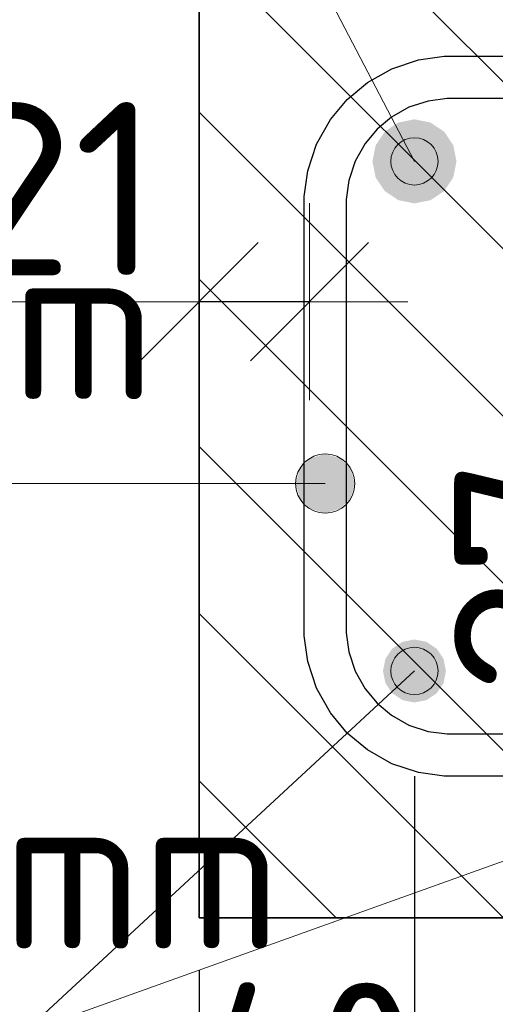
# Model space of a CAD drawing. Header units: metres. Extents: x -38 to 107, y -15 to 21.
# Tile 218 of 254: x 87.8839 to 87.9745, y -6.6292 to -6.4417. Entities that reach past the tile are written whole.
import ezdxf

# ---------------------------------------------------------------- set-up
doc = ezdxf.new("R2010")
doc.units = ezdxf.units.M
doc.header["$PDMODE"] = 65
for name, color, linetype, lineweight in [('XR$4$Арм.стержн. Хомут', 240, 'Continuous', 35), ('XR$4$Арм.стержн.горизонт. 1', 180, 'Continuous', 35), ('XR$4$Арм.стержн.горизонт. 2', 202, 'Continuous', 35), ('XR$4$Размерная линия (1)', 7, 'Continuous', 13), ('XR$4$Размерная линия_ общее', 7, 'Continuous', 13), ('XR$6$Арм.стержн. Хомут', 240, 'Continuous', 35), ('XR$6$Арм.стержн.горизонт. 1', 180, 'Continuous', 35), ('XR$6$Арм.стержн.горизонт. 2', 202, 'Continuous', 35), ('XR$6$Размерная линия (1)', 7, 'Continuous', 13), ('XR$6$Размерная линия_ общее', 7, 'Continuous', 13)]:
    doc.layers.add(name, color=color, linetype=linetype, lineweight=lineweight)
doc.styles.add('ISOCPEUR', font='txt')
doc.dimstyles.new('DIMSTYLE_11', dxfattribs={"dimtxt": 0.033, "dimasz": 0.0375, "dimexe": 0, "dimexo": 0, "dimgap": 0.0165, "dimtad": 2, "dimdec": 0, "dimlfac": 1000, "dimrnd": 1, "dimzin": 12, "dimdsep": 46, "dimtxsty": 'ISOCPEUR', "dimblk1": 'ALL_ML_STRICH', "dimblk2": 'ALL_ML_STRICH', "dimsah": 1, "dimcen": 0, "dimclrd": 7, "dimclre": 256, "dimclrt": 7, "dimadec": 0, "dimazin": 0, "dimtfac": 1, "dimtdec": 0, "dimtix": 1, "dimtmove": 2, "dimatfit": 3, "dimfxl": 0, "dimtvp": 1.2, "dimtzin": 0, "dimlwd": 0, "dimlwe": -3, "dimarcsym": 0})
doc.dimstyles.new('DIMSTYLE_23', dxfattribs={"dimtxt": 0.03, "dimasz": 0.03, "dimexe": 0, "dimexo": 0, "dimgap": 0.015, "dimtad": 2, "dimdec": 0, "dimlfac": 1000, "dimrnd": 5, "dimzin": 12, "dimdsep": 46, "dimtxsty": 'ISOCPEUR', "dimblk1": 'ALL_ML_STRICH', "dimblk2": 'ALL_ML_STRICH', "dimsah": 1, "dimcen": 0, "dimclrd": 7, "dimclre": 256, "dimclrt": 7, "dimadec": 0, "dimazin": 0, "dimtfac": 1, "dimtdec": 0, "dimtix": 1, "dimtmove": 2, "dimatfit": 3, "dimfxl": 0, "dimtvp": 1.2, "dimtzin": 0, "dimlwd": 0, "dimlwe": -3, "dimarcsym": 0})
doc.dimstyles.new('DIMSTYLE_24', dxfattribs={"dimtxt": 0.03, "dimasz": 0.03, "dimexe": 0, "dimexo": 0, "dimgap": 0.015, "dimtad": 2, "dimdec": 0, "dimlfac": 1000, "dimrnd": 5, "dimzin": 12, "dimdsep": 46, "dimtxsty": 'ISOCPEUR', "dimblk1": 'ALL_ML_STRICH', "dimblk2": 'ALL_ML_STRICH', "dimsah": 1, "dimcen": 0, "dimclrd": 7, "dimclre": 256, "dimclrt": 7, "dimadec": 0, "dimazin": 0, "dimtfac": 1, "dimtdec": 0, "dimtix": 1, "dimtmove": 2, "dimatfit": 3, "dimfxl": 0, "dimtzin": 0, "dimlwd": 0, "dimlwe": -3, "dimarcsym": 0})
pattern_1 = [(135, (0, 0), (-0.031819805, -0.031819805), [0.4, -0.05, 0, -0.05]), (135, (-0.01591, -0.01591), (-0.031819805, -0.031819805), [0.8, -0.1, 0.1, -0.1])]

# ---------------------------------------------------------------- blocks, each defined once
blk = doc.blocks.new('ALL_ML_STRICH')
at = {"color": 0, "linetype": 'ByBlock', "lineweight": -2}
for p, q in [((0, -0.5), (0, 0.5)), ((-0.3, -0.3), (0.3, 0.3)), ((-1, 0), (0.5, 0))]:
    blk.add_line(p, q, dxfattribs=at)
blk = doc.blocks.new('*D293')
at = {"layer": 'DEFPOINTS', "color": 7, "linetype": 'Continuous', "lineweight": 13, "transparency": 33554687}
for p in [(87.95908, -6.56571), (87.91808, -6.61271), (87.91808, -6.66006)]:
    blk.add_point(p, dxfattribs=at)
at = {"layer": 'XR$4$Размерная линия (1)', "color": 9, "linetype": 'Continuous', "lineweight": -2, "true_color": 0xc7c7c7, "transparency": 33554687}
for p, q in [((87.95908, -6.58571), (87.95908, -6.66006)), ((87.91808, -6.63271), (87.91808, -6.66006))]:
    blk.add_line(p, q, dxfattribs=at)
at = {"layer": 'XR$4$Размерная линия (1)', "color": 7, "linetype": 'Continuous', "lineweight": -2, "transparency": 33554687}
blk.add_line((87.91808, -6.66006), (87.95908, -6.66006), dxfattribs=at)
at = {"layer": 'XR$4$Размерная линия (1)', "color": 7, "linetype": 'Continuous', "lineweight": 13, "transparency": 33554687, "xscale": 0.03, "yscale": 0.03, "zscale": 0.03, "rotation": 180}
blk.add_blockref('ALL_ML_STRICH', (87.91808, -6.66006), dxfattribs=at)
at = {"layer": 'XR$4$Размерная линия (1)', "color": 7, "linetype": 'Continuous', "lineweight": 13, "transparency": 33554687, "xscale": 0.03, "yscale": 0.03, "zscale": 0.03}
blk.add_blockref('ALL_ML_STRICH', (87.95908, -6.66006), dxfattribs=at)
at = {"layer": 'XR$4$Размерная линия (1)', "color": 7, "linetype": 'Continuous', "lineweight": 13, "transparency": 33554687, "insert": (87.93858, -6.64006), "char_height": 0.03, "width": 0.06, "attachment_point": 5, "style": 'ISOCPEUR'}
blk.add_mtext('\\A1;{40}', dxfattribs=at)
blk = doc.blocks.new('*D294')
at = {"layer": 'DEFPOINTS', "color": 7, "linetype": 'Continuous', "lineweight": 13, "transparency": 33554687}
for p in [(87.95908, -6.56571), (88.07708, -6.56571), (87.95908, -6.66006)]:
    blk.add_point(p, dxfattribs=at)
at = {"layer": 'XR$4$Размерная линия (1)', "color": 9, "linetype": 'Continuous', "lineweight": -2, "true_color": 0xc7c7c7, "transparency": 33554687}
for p, q in [((87.95908, -6.58571), (87.95908, -6.66006)), ((88.07708, -6.58571), (88.07708, -6.66006))]:
    blk.add_line(p, q, dxfattribs=at)
at = {"layer": 'XR$4$Размерная линия (1)', "color": 7, "linetype": 'Continuous', "lineweight": -2, "transparency": 33554687}
blk.add_line((87.95908, -6.66006), (88.07708, -6.66006), dxfattribs=at)
at = {"layer": 'XR$4$Размерная линия (1)', "color": 7, "linetype": 'Continuous', "lineweight": 13, "transparency": 33554687, "xscale": 0.03, "yscale": 0.03, "zscale": 0.03, "rotation": 180}
blk.add_blockref('ALL_ML_STRICH', (87.95908, -6.66006), dxfattribs=at)
at = {"layer": 'XR$4$Размерная линия (1)', "color": 7, "linetype": 'Continuous', "lineweight": 13, "transparency": 33554687, "xscale": 0.03, "yscale": 0.03, "zscale": 0.03}
blk.add_blockref('ALL_ML_STRICH', (88.07708, -6.66006), dxfattribs=at)
at = {"layer": 'XR$4$Размерная линия (1)', "color": 7, "linetype": 'Continuous', "lineweight": 13, "transparency": 33554687, "insert": (88.02258, -6.64006), "char_height": 0.03, "width": 0.09, "attachment_point": 5, "style": 'ISOCPEUR'}
blk.add_mtext('\\A1;{120}', dxfattribs=at)
blk = doc.blocks.new('*D296')
at = {"layer": 'DEFPOINTS', "color": 7, "linetype": 'Continuous', "lineweight": 13, "transparency": 33554687}
for p in [(87.91808, -6.61271), (88.11808, -6.61271), (87.91808, -6.71006)]:
    blk.add_point(p, dxfattribs=at)
at = {"layer": 'XR$4$Размерная линия (1)', "color": 9, "linetype": 'Continuous', "lineweight": -2, "true_color": 0xc7c7c7, "transparency": 33554687}
for p, q in [((87.91808, -6.62271), (87.91808, -6.71006)), ((88.11808, -6.62271), (88.11808, -6.71006))]:
    blk.add_line(p, q, dxfattribs=at)
at = {"layer": 'XR$4$Размерная линия (1)', "color": 7, "linetype": 'Continuous', "lineweight": -2, "transparency": 33554687}
blk.add_line((87.91808, -6.71006), (88.11808, -6.71006), dxfattribs=at)
at = {"layer": 'XR$4$Размерная линия (1)', "color": 7, "linetype": 'Continuous', "lineweight": 13, "transparency": 33554687, "xscale": 0.03, "yscale": 0.03, "zscale": 0.03, "rotation": 180}
blk.add_blockref('ALL_ML_STRICH', (87.91808, -6.71006), dxfattribs=at)
at = {"layer": 'XR$4$Размерная линия (1)', "color": 7, "linetype": 'Continuous', "lineweight": 13, "transparency": 33554687, "xscale": 0.03, "yscale": 0.03, "zscale": 0.03}
blk.add_blockref('ALL_ML_STRICH', (88.11808, -6.71006), dxfattribs=at)
at = {"layer": 'XR$4$Размерная линия (1)', "color": 7, "linetype": 'Continuous', "lineweight": 13, "transparency": 33554687, "insert": (88.01958, -6.69006), "char_height": 0.03, "width": 0.09, "attachment_point": 5, "style": 'ISOCPEUR'}
blk.add_mtext('\\A1;{200}', dxfattribs=at)
blk = doc.blocks.new('*D304')
at = {"layer": 'DEFPOINTS', "color": 7, "linetype": 'Continuous', "lineweight": 13, "transparency": 33554687}
for p in [(87.93908, -6.49542), (87.93908, -6.5129), (87.91808, -6.53541)]:
    blk.add_point(p, dxfattribs=at)
at = {"layer": 'XR$4$Размерная линия_ общее', "color": 253, "linetype": 'Continuous', "lineweight": -2, "true_color": 0xa0a0a0, "transparency": 33554687}
for p, q in [((87.91808, -6.51541), (87.91808, -6.49542)), ((87.93908, -6.49542), (87.93908, -6.49542))]:
    blk.add_line(p, q, dxfattribs=at)
at = {"layer": 'XR$4$Размерная линия_ общее', "color": 7, "linetype": 'Continuous', "lineweight": -2, "transparency": 33554687}
blk.add_line((87.93908, -6.49542), (87.91808, -6.49542), dxfattribs=at)
at = {"layer": 'XR$4$Размерная линия_ общее', "color": 7, "linetype": 'Continuous', "lineweight": 13, "transparency": 33554687, "xscale": 0.0375, "yscale": 0.0375, "zscale": 0.0375}
for p, rotation in [((87.91808, -6.49542), 180), ((87.93908, -6.49542), 360)]:
    blk.add_blockref('ALL_ML_STRICH', p, dxfattribs=dict(at, rotation=rotation))
at = {"layer": 'XR$4$Размерная линия_ общее', "color": 7, "linetype": 'Continuous', "lineweight": 13, "transparency": 33554687, "insert": (87.89113, -6.47392), "char_height": 0.033, "width": 0.066, "attachment_point": 5, "style": 'ISOCPEUR'}
blk.add_mtext('\\A1;{21}', dxfattribs=at)
at = {"layer": 'XR$4$Размерная линия_ общее', "color": 7, "linetype": 'Continuous', "lineweight": 13, "transparency": 33554687, "insert": (87.86679, -6.54531), "char_height": 0.027, "width": 0.00135, "attachment_point": 1, "rotation": 180, "line_spacing_factor": 0.60241, "style": 'ISOCPEUR'}
blk.add_mtext('з.с.', dxfattribs=at)
blk = doc.blocks.new('*D305')
at = {"layer": 'DEFPOINTS', "color": 7, "linetype": 'Continuous', "lineweight": 13, "transparency": 33554687}
for p in [(88.04778, -6.58571), (88.00779, -6.61271), (88.0206, -6.61271)]:
    blk.add_point(p, dxfattribs=at)
at = {"layer": 'XR$4$Размерная линия_ общее', "color": 253, "linetype": 'Continuous', "lineweight": -2, "true_color": 0xa0a0a0, "transparency": 33554687}
for p, q in [((88.02778, -6.58571), (88.00779, -6.58571)), ((88.00779, -6.61271), (88.00779, -6.61271))]:
    blk.add_line(p, q, dxfattribs=at)
at = {"layer": 'XR$4$Размерная линия_ общее', "color": 7, "linetype": 'Continuous', "lineweight": -2, "transparency": 33554687}
blk.add_line((88.00779, -6.61271), (88.00779, -6.58571), dxfattribs=at)
at = {"layer": 'XR$4$Размерная линия_ общее', "color": 7, "linetype": 'Continuous', "lineweight": 13, "transparency": 33554687, "xscale": 0.0375, "yscale": 0.0375, "zscale": 0.0375}
for p, rotation in [((88.00779, -6.58571), 90), ((88.00779, -6.61271), 270)]:
    blk.add_blockref('ALL_ML_STRICH', p, dxfattribs=dict(at, rotation=rotation))
at = {"layer": 'XR$4$Размерная линия_ общее', "color": 7, "linetype": 'Continuous', "lineweight": 13, "transparency": 33554687, "insert": (87.98314, -6.54754), "char_height": 0.033, "width": 0.066, "attachment_point": 5, "rotation": 90, "style": 'ISOCPEUR'}
blk.add_mtext('\\A1;{27}', dxfattribs=at)
at = {"layer": 'XR$4$Размерная линия_ общее', "color": 7, "linetype": 'Continuous', "lineweight": 13, "transparency": 33554687, "insert": (88.00681, -6.5817), "char_height": 0.027, "width": 0.00135, "attachment_point": 1, "rotation": 90, "line_spacing_factor": 0.60241, "style": 'ISOCPEUR'}
blk.add_mtext('з.с.', dxfattribs=at)
blk = doc.blocks.new('*D935')
at = {"layer": 'DEFPOINTS', "color": 7, "linetype": 'Continuous', "lineweight": 13, "transparency": 33554687}
for p in [(87.95908, -6.56571), (87.91808, -6.61271), (87.91808, -6.66006)]:
    blk.add_point(p, dxfattribs=at)
at = {"layer": 'XR$6$Размерная линия (1)', "color": 9, "linetype": 'Continuous', "lineweight": -2, "true_color": 0xc7c7c7, "transparency": 33554687}
for p, q in [((87.95908, -6.58571), (87.95908, -6.66006)), ((87.91808, -6.63271), (87.91808, -6.66006))]:
    blk.add_line(p, q, dxfattribs=at)
at = {"layer": 'XR$6$Размерная линия (1)', "color": 7, "linetype": 'Continuous', "lineweight": -2, "transparency": 33554687}
blk.add_line((87.91808, -6.66006), (87.95908, -6.66006), dxfattribs=at)
at = {"layer": 'XR$6$Размерная линия (1)', "color": 7, "linetype": 'Continuous', "lineweight": 13, "transparency": 33554687, "xscale": 0.03, "yscale": 0.03, "zscale": 0.03, "rotation": 180}
blk.add_blockref('ALL_ML_STRICH', (87.91808, -6.66006), dxfattribs=at)
at = {"layer": 'XR$6$Размерная линия (1)', "color": 7, "linetype": 'Continuous', "lineweight": 13, "transparency": 33554687, "xscale": 0.03, "yscale": 0.03, "zscale": 0.03}
blk.add_blockref('ALL_ML_STRICH', (87.95908, -6.66006), dxfattribs=at)
at = {"layer": 'XR$6$Размерная линия (1)', "color": 7, "linetype": 'Continuous', "lineweight": 13, "transparency": 33554687, "insert": (87.93858, -6.64006), "char_height": 0.03, "width": 0.06, "attachment_point": 5, "style": 'ISOCPEUR'}
blk.add_mtext('\\A1;{40}', dxfattribs=at)
blk = doc.blocks.new('*D936')
at = {"layer": 'DEFPOINTS', "color": 7, "linetype": 'Continuous', "lineweight": 13, "transparency": 33554687}
for p in [(87.95908, -6.56571), (88.07708, -6.56571), (87.95908, -6.66006)]:
    blk.add_point(p, dxfattribs=at)
at = {"layer": 'XR$6$Размерная линия (1)', "color": 9, "linetype": 'Continuous', "lineweight": -2, "true_color": 0xc7c7c7, "transparency": 33554687}
for p, q in [((87.95908, -6.58571), (87.95908, -6.66006)), ((88.07708, -6.58571), (88.07708, -6.66006))]:
    blk.add_line(p, q, dxfattribs=at)
at = {"layer": 'XR$6$Размерная линия (1)', "color": 7, "linetype": 'Continuous', "lineweight": -2, "transparency": 33554687}
blk.add_line((87.95908, -6.66006), (88.07708, -6.66006), dxfattribs=at)
at = {"layer": 'XR$6$Размерная линия (1)', "color": 7, "linetype": 'Continuous', "lineweight": 13, "transparency": 33554687, "xscale": 0.03, "yscale": 0.03, "zscale": 0.03, "rotation": 180}
blk.add_blockref('ALL_ML_STRICH', (87.95908, -6.66006), dxfattribs=at)
at = {"layer": 'XR$6$Размерная линия (1)', "color": 7, "linetype": 'Continuous', "lineweight": 13, "transparency": 33554687, "xscale": 0.03, "yscale": 0.03, "zscale": 0.03}
blk.add_blockref('ALL_ML_STRICH', (88.07708, -6.66006), dxfattribs=at)
at = {"layer": 'XR$6$Размерная линия (1)', "color": 7, "linetype": 'Continuous', "lineweight": 13, "transparency": 33554687, "insert": (88.02258, -6.64006), "char_height": 0.03, "width": 0.09, "attachment_point": 5, "style": 'ISOCPEUR'}
blk.add_mtext('\\A1;{120}', dxfattribs=at)
blk = doc.blocks.new('*D938')
at = {"layer": 'DEFPOINTS', "color": 7, "linetype": 'Continuous', "lineweight": 13, "transparency": 33554687}
for p in [(87.91808, -6.61271), (88.11808, -6.61271), (87.91808, -6.71006)]:
    blk.add_point(p, dxfattribs=at)
at = {"layer": 'XR$6$Размерная линия (1)', "color": 9, "linetype": 'Continuous', "lineweight": -2, "true_color": 0xc7c7c7, "transparency": 33554687}
for p, q in [((87.91808, -6.62271), (87.91808, -6.71006)), ((88.11808, -6.62271), (88.11808, -6.71006))]:
    blk.add_line(p, q, dxfattribs=at)
at = {"layer": 'XR$6$Размерная линия (1)', "color": 7, "linetype": 'Continuous', "lineweight": -2, "transparency": 33554687}
blk.add_line((87.91808, -6.71006), (88.11808, -6.71006), dxfattribs=at)
at = {"layer": 'XR$6$Размерная линия (1)', "color": 7, "linetype": 'Continuous', "lineweight": 13, "transparency": 33554687, "xscale": 0.03, "yscale": 0.03, "zscale": 0.03, "rotation": 180}
blk.add_blockref('ALL_ML_STRICH', (87.91808, -6.71006), dxfattribs=at)
at = {"layer": 'XR$6$Размерная линия (1)', "color": 7, "linetype": 'Continuous', "lineweight": 13, "transparency": 33554687, "xscale": 0.03, "yscale": 0.03, "zscale": 0.03}
blk.add_blockref('ALL_ML_STRICH', (88.11808, -6.71006), dxfattribs=at)
at = {"layer": 'XR$6$Размерная линия (1)', "color": 7, "linetype": 'Continuous', "lineweight": 13, "transparency": 33554687, "insert": (88.01958, -6.69006), "char_height": 0.03, "width": 0.09, "attachment_point": 5, "style": 'ISOCPEUR'}
blk.add_mtext('\\A1;{200}', dxfattribs=at)
blk = doc.blocks.new('*D946')
at = {"layer": 'DEFPOINTS', "color": 7, "linetype": 'Continuous', "lineweight": 13, "transparency": 33554687}
for p in [(87.93908, -6.49542), (87.93908, -6.5129), (87.91808, -6.53541)]:
    blk.add_point(p, dxfattribs=at)
at = {"layer": 'XR$6$Размерная линия_ общее', "color": 253, "linetype": 'Continuous', "lineweight": -2, "true_color": 0xa0a0a0, "transparency": 33554687}
for p, q in [((87.91808, -6.51541), (87.91808, -6.49542)), ((87.93908, -6.49542), (87.93908, -6.49542))]:
    blk.add_line(p, q, dxfattribs=at)
at = {"layer": 'XR$6$Размерная линия_ общее', "color": 7, "linetype": 'Continuous', "lineweight": -2, "transparency": 33554687}
blk.add_line((87.93908, -6.49542), (87.91808, -6.49542), dxfattribs=at)
at = {"layer": 'XR$6$Размерная линия_ общее', "color": 7, "linetype": 'Continuous', "lineweight": 13, "transparency": 33554687, "xscale": 0.0375, "yscale": 0.0375, "zscale": 0.0375}
for p, rotation in [((87.91808, -6.49542), 180), ((87.93908, -6.49542), 360)]:
    blk.add_blockref('ALL_ML_STRICH', p, dxfattribs=dict(at, rotation=rotation))
at = {"layer": 'XR$6$Размерная линия_ общее', "color": 7, "linetype": 'Continuous', "lineweight": 13, "transparency": 33554687, "insert": (87.89113, -6.47392), "char_height": 0.033, "width": 0.066, "attachment_point": 5, "style": 'ISOCPEUR'}
blk.add_mtext('\\A1;{21}', dxfattribs=at)
at = {"layer": 'XR$6$Размерная линия_ общее', "color": 7, "linetype": 'Continuous', "lineweight": 13, "transparency": 33554687, "insert": (87.86679, -6.54531), "char_height": 0.027, "width": 0.00135, "attachment_point": 1, "rotation": 180, "line_spacing_factor": 0.60241, "style": 'ISOCPEUR'}
blk.add_mtext('з.с.', dxfattribs=at)
blk = doc.blocks.new('*D947')
at = {"layer": 'DEFPOINTS', "color": 7, "linetype": 'Continuous', "lineweight": 13, "transparency": 33554687}
for p in [(88.04778, -6.58571), (88.00779, -6.61271), (88.0206, -6.61271)]:
    blk.add_point(p, dxfattribs=at)
at = {"layer": 'XR$6$Размерная линия_ общее', "color": 253, "linetype": 'Continuous', "lineweight": -2, "true_color": 0xa0a0a0, "transparency": 33554687}
for p, q in [((88.02778, -6.58571), (88.00779, -6.58571)), ((88.00779, -6.61271), (88.00779, -6.61271))]:
    blk.add_line(p, q, dxfattribs=at)
at = {"layer": 'XR$6$Размерная линия_ общее', "color": 7, "linetype": 'Continuous', "lineweight": -2, "transparency": 33554687}
blk.add_line((88.00779, -6.61271), (88.00779, -6.58571), dxfattribs=at)
at = {"layer": 'XR$6$Размерная линия_ общее', "color": 7, "linetype": 'Continuous', "lineweight": 13, "transparency": 33554687, "xscale": 0.0375, "yscale": 0.0375, "zscale": 0.0375}
for p, rotation in [((88.00779, -6.58571), 90), ((88.00779, -6.61271), 270)]:
    blk.add_blockref('ALL_ML_STRICH', p, dxfattribs=dict(at, rotation=rotation))
at = {"layer": 'XR$6$Размерная линия_ общее', "color": 7, "linetype": 'Continuous', "lineweight": 13, "transparency": 33554687, "insert": (87.98314, -6.54754), "char_height": 0.033, "width": 0.066, "attachment_point": 5, "rotation": 90, "style": 'ISOCPEUR'}
blk.add_mtext('\\A1;{27}', dxfattribs=at)
at = {"layer": 'XR$6$Размерная линия_ общее', "color": 7, "linetype": 'Continuous', "lineweight": 13, "transparency": 33554687, "insert": (88.00681, -6.5817), "char_height": 0.027, "width": 0.00135, "attachment_point": 1, "rotation": 90, "line_spacing_factor": 0.60241, "style": 'ISOCPEUR'}
blk.add_mtext('з.с.', dxfattribs=at)

msp = doc.modelspace()

# ---------------------------------------------------------------- hatches: boundary and pattern name
at = {"linetype": 'Continuous', "lineweight": 13, "transparency": 33554687}
h = msp.add_hatch(dxfattribs=at)
h.set_pattern_fill('__________540', scale=0.015, style=0, pattern_type=2)
h.set_pattern_definition(pattern_1)
h.paths.add_polyline_path([(88.11808, -6.41271), (87.91808, -6.41271), (87.91808, -6.61271), (88.11808, -6.61271)], flags=0)
h = msp.add_hatch(dxfattribs=at)
h.set_pattern_fill('__________540', scale=0.015, style=0, pattern_type=2)
h.set_pattern_definition(pattern_1)
h.paths.add_polyline_path([(88.11808, -6.41271), (87.91808, -6.41271), (87.91808, -6.61271), (88.11808, -6.61271)], flags=0)
at = {"layer": 'XR$4$Арм.стержн. Хомут', "linetype": 'Continuous', "lineweight": 13, "transparency": 33554687}
for points in [[(87.93725, -6.52722), (87.93927, -6.53487), (87.93927, -6.5252)], [(87.93927, -6.5252), (87.94208, -6.53566), (87.94208, -6.52441)], [(87.93927, -6.5252), (87.93927, -6.53487), (87.94208, -6.53566)], [(87.94208, -6.52441), (87.94208, -6.53566), (87.9449, -6.53487)], [(87.94208, -6.52441), (87.9449, -6.53487), (87.9449, -6.5252)], [(87.9449, -6.5252), (87.9449, -6.53487), (87.94692, -6.53285)], [(87.9449, -6.5252), (87.94692, -6.53285), (87.94692, -6.52722)], [(87.93725, -6.53285), (87.93725, -6.52722), (87.93646, -6.53004)], [(87.93725, -6.52722), (87.93725, -6.53285), (87.93927, -6.53487)], [(87.94692, -6.52722), (87.94692, -6.53285), (87.94771, -6.53004)]]:
    msp.add_hatch(color=7, dxfattribs=at).paths.add_polyline_path(points)
at = {"layer": 'XR$4$Арм.стержн.горизонт. 1', "linetype": 'Continuous', "lineweight": 50, "transparency": 33554687}
msp.add_hatch(color=7, dxfattribs=at).paths.add_polyline_path([(87.96708, -6.46871), (87.96648, -6.46565), (87.96474, -6.46305), (87.96215, -6.46132), (87.95908, -6.46071), (87.95602, -6.46132), (87.95343, -6.46305), (87.95169, -6.46565), (87.95108, -6.46871), (87.95169, -6.47177), (87.95343, -6.47437), (87.95602, -6.4761), (87.95908, -6.47671), (87.96215, -6.4761), (87.96474, -6.47437), (87.96648, -6.47177)])
at = {"layer": 'XR$4$Арм.стержн.горизонт. 1', "linetype": 'Continuous', "lineweight": 13, "transparency": 33554687}
for points in [[(87.95929, -6.46424), (87.9553, -6.46632), (87.95461, -6.46851)], [(87.95929, -6.46424), (87.95461, -6.46851), (87.96147, -6.46493)], [(87.9553, -6.46632), (87.95929, -6.46424), (87.957, -6.46472)], [(87.96147, -6.46493), (87.95461, -6.46851), (87.9551, -6.47079)], [(87.96147, -6.46493), (87.9551, -6.47079), (87.96307, -6.46663)], [(87.96307, -6.46663), (87.9551, -6.47079), (87.95669, -6.4725)], [(87.96307, -6.46663), (87.95669, -6.4725), (87.96356, -6.46892)], [(87.96356, -6.46892), (87.95669, -6.4725), (87.95888, -6.47318)], [(87.96356, -6.46892), (87.95888, -6.47318), (87.96287, -6.4711)], [(87.96287, -6.4711), (87.95888, -6.47318), (87.96117, -6.4727)]]:
    msp.add_hatch(color=7, dxfattribs=at).paths.add_polyline_path(points)
at = {"layer": 'XR$4$Арм.стержн.горизонт. 2', "linetype": 'Continuous', "lineweight": 50, "transparency": 33554687}
msp.add_hatch(color=34, dxfattribs=at).paths.add_polyline_path([(87.96508, -6.56571), (87.96463, -6.56342), (87.96333, -6.56147), (87.96138, -6.56017), (87.95908, -6.55971), (87.95679, -6.56017), (87.95484, -6.56147), (87.95354, -6.56342), (87.95308, -6.56571), (87.95354, -6.56801), (87.95484, -6.56995), (87.95679, -6.57126), (87.95908, -6.57171), (87.96138, -6.57126), (87.96333, -6.56995), (87.96463, -6.56801)])
at = {"layer": 'XR$4$Арм.стержн.горизонт. 2', "linetype": 'Continuous', "lineweight": 13, "transparency": 33554687}
for points in [[(87.95603, -6.56241), (87.96336, -6.56703), (87.95811, -6.56134)], [(87.95811, -6.56134), (87.96336, -6.56703), (87.96345, -6.56474)], [(87.95811, -6.56134), (87.96345, -6.56474), (87.9604, -6.56143)], [(87.9604, -6.56143), (87.96345, -6.56474), (87.96239, -6.56266)], [(87.95481, -6.5644), (87.96214, -6.56902), (87.95603, -6.56241)], [(87.95603, -6.56241), (87.96214, -6.56902), (87.96336, -6.56703)], [(87.95472, -6.56669), (87.96006, -6.57008), (87.95481, -6.5644)], [(87.95481, -6.5644), (87.96006, -6.57008), (87.96214, -6.56902)], [(87.95777, -6.56999), (87.95472, -6.56669), (87.95578, -6.56877)], [(87.95472, -6.56669), (87.95777, -6.56999), (87.96006, -6.57008)]]:
    msp.add_hatch(color=7, dxfattribs=at).paths.add_polyline_path(points)
at = {"layer": 'XR$6$Арм.стержн. Хомут', "linetype": 'Continuous', "lineweight": 13, "transparency": 33554687}
for points in [[(87.93725, -6.52722), (87.93927, -6.53487), (87.93927, -6.5252)], [(87.93927, -6.5252), (87.94208, -6.53566), (87.94208, -6.52441)], [(87.93927, -6.5252), (87.93927, -6.53487), (87.94208, -6.53566)], [(87.94208, -6.52441), (87.94208, -6.53566), (87.9449, -6.53487)], [(87.94208, -6.52441), (87.9449, -6.53487), (87.9449, -6.5252)], [(87.9449, -6.5252), (87.9449, -6.53487), (87.94692, -6.53285)], [(87.9449, -6.5252), (87.94692, -6.53285), (87.94692, -6.52722)], [(87.93725, -6.53285), (87.93725, -6.52722), (87.93646, -6.53004)], [(87.93725, -6.52722), (87.93725, -6.53285), (87.93927, -6.53487)], [(87.94692, -6.52722), (87.94692, -6.53285), (87.94771, -6.53004)]]:
    msp.add_hatch(color=7, dxfattribs=at).paths.add_polyline_path(points)
at = {"layer": 'XR$6$Арм.стержн.горизонт. 1', "linetype": 'Continuous', "lineweight": 50, "transparency": 33554687}
msp.add_hatch(color=7, dxfattribs=at).paths.add_polyline_path([(87.96708, -6.46871), (87.96648, -6.46565), (87.96474, -6.46305), (87.96215, -6.46132), (87.95908, -6.46071), (87.95602, -6.46132), (87.95343, -6.46305), (87.95169, -6.46565), (87.95108, -6.46871), (87.95169, -6.47177), (87.95343, -6.47437), (87.95602, -6.4761), (87.95908, -6.47671), (87.96215, -6.4761), (87.96474, -6.47437), (87.96648, -6.47177)])
at = {"layer": 'XR$6$Арм.стержн.горизонт. 1', "linetype": 'Continuous', "lineweight": 13, "transparency": 33554687}
for points in [[(87.95929, -6.46424), (87.9553, -6.46632), (87.95461, -6.46851)], [(87.95929, -6.46424), (87.95461, -6.46851), (87.96147, -6.46493)], [(87.9553, -6.46632), (87.95929, -6.46424), (87.957, -6.46472)], [(87.96147, -6.46493), (87.95461, -6.46851), (87.9551, -6.47079)], [(87.96147, -6.46493), (87.9551, -6.47079), (87.96307, -6.46663)], [(87.96307, -6.46663), (87.9551, -6.47079), (87.95669, -6.4725)], [(87.96307, -6.46663), (87.95669, -6.4725), (87.96356, -6.46892)], [(87.96356, -6.46892), (87.95669, -6.4725), (87.95888, -6.47318)], [(87.96356, -6.46892), (87.95888, -6.47318), (87.96287, -6.4711)], [(87.96287, -6.4711), (87.95888, -6.47318), (87.96117, -6.4727)]]:
    msp.add_hatch(color=7, dxfattribs=at).paths.add_polyline_path(points)
at = {"layer": 'XR$6$Арм.стержн.горизонт. 2', "linetype": 'Continuous', "lineweight": 50, "transparency": 33554687}
msp.add_hatch(color=34, dxfattribs=at).paths.add_polyline_path([(87.96508, -6.56571), (87.96463, -6.56342), (87.96333, -6.56147), (87.96138, -6.56017), (87.95908, -6.55971), (87.95679, -6.56017), (87.95484, -6.56147), (87.95354, -6.56342), (87.95308, -6.56571), (87.95354, -6.56801), (87.95484, -6.56995), (87.95679, -6.57126), (87.95908, -6.57171), (87.96138, -6.57126), (87.96333, -6.56995), (87.96463, -6.56801)])
at = {"layer": 'XR$6$Арм.стержн.горизонт. 2', "linetype": 'Continuous', "lineweight": 13, "transparency": 33554687}
for points in [[(87.95603, -6.56241), (87.96336, -6.56703), (87.95811, -6.56134)], [(87.95811, -6.56134), (87.96336, -6.56703), (87.96345, -6.56474)], [(87.95811, -6.56134), (87.96345, -6.56474), (87.9604, -6.56143)], [(87.9604, -6.56143), (87.96345, -6.56474), (87.96239, -6.56266)], [(87.95481, -6.5644), (87.96214, -6.56902), (87.95603, -6.56241)], [(87.95603, -6.56241), (87.96214, -6.56902), (87.96336, -6.56703)], [(87.95472, -6.56669), (87.96006, -6.57008), (87.95481, -6.5644)], [(87.95481, -6.5644), (87.96006, -6.57008), (87.96214, -6.56902)], [(87.95777, -6.56999), (87.95472, -6.56669), (87.95578, -6.56877)], [(87.95472, -6.56669), (87.95777, -6.56999), (87.96006, -6.57008)]]:
    msp.add_hatch(color=7, dxfattribs=at).paths.add_polyline_path(points)

# ---------------------------------------------------------------- linework, layer by layer
at = {"color": 7, "linetype": 'Continuous', "lineweight": 35, "transparency": 33554687}
for p, q in [((87.91808, -6.41271), (87.91808, -6.61271)), ((87.91808, -6.41271), (87.91808, -6.61271)), ((87.91808, -6.61271), (88.11808, -6.61271)), ((87.91808, -6.61271), (88.11808, -6.61271))]:
    msp.add_line(p, q, dxfattribs=at)
at = {"color": 7, "linetype": 'Continuous', "lineweight": 13, "transparency": 33554687}
msp.add_line((87.91808, -6.49542), (87.86808, -6.49542), dxfattribs=at)
msp.add_line((87.91808, -6.49542), (87.86808, -6.49542), dxfattribs=at)
at = {"layer": 'XR$4$Арм.стержн. Хомут', "color": 7, "linetype": 'Continuous', "lineweight": 13, "transparency": 33554687}
for p, q in [((87.94208, -6.52441), (87.94208, -6.52441)), ((87.86014, -6.53004), (87.94208, -6.53004)), ((87.93646, -6.53004), (87.93646, -6.53004)), ((87.94771, -6.53004), (87.94771, -6.53004)), ((87.94208, -6.53566), (87.94208, -6.53566))]:
    msp.add_line(p, q, dxfattribs=at)
at = {"layer": 'XR$4$Арм.стержн. Хомут', "color": 40, "linetype": 'Continuous', "lineweight": 25, "transparency": 33554687}
for points in [[(88.06941, -6.58571), (87.96476, -6.58571), (87.95988, -6.58503), (87.9548, -6.58336), (87.95013, -6.58074), (87.94627, -6.57752), (87.94306, -6.57367), (87.94044, -6.569), (87.93876, -6.56391), (87.93808, -6.55903), (87.93808, -6.47539), (87.93876, -6.47051), (87.94044, -6.46543), (87.94306, -6.46075), (87.94627, -6.4569), (87.95013, -6.45368), (87.9548, -6.45107), (87.95988, -6.44939), (87.96476, -6.44871), (88.06941, -6.44871)], [(88.06941, -6.58571), (87.96476, -6.58571), (87.95988, -6.58503), (87.9548, -6.58336), (87.95013, -6.58074), (87.94627, -6.57752), (87.94306, -6.57367), (87.94044, -6.569), (87.93876, -6.56391), (87.93808, -6.55903), (87.93808, -6.47539), (87.93876, -6.47051), (87.94044, -6.46543), (87.94306, -6.46075), (87.94627, -6.4569), (87.95013, -6.45368), (87.9548, -6.45107), (87.95988, -6.44939), (87.96476, -6.44871), (88.06941, -6.44871)], [(88.06941, -6.58571), (87.96476, -6.58571), (87.95988, -6.58503), (87.9548, -6.58336), (87.95013, -6.58074), (87.94627, -6.57752), (87.94306, -6.57367), (87.94044, -6.569), (87.93876, -6.56391), (87.93808, -6.55903), (87.93808, -6.47539), (87.93876, -6.47051), (87.94044, -6.46543), (87.94306, -6.46075), (87.94627, -6.4569), (87.95013, -6.45368), (87.9548, -6.45107), (87.95988, -6.44939), (87.96476, -6.44871), (88.06941, -6.44871)], [(88.06885, -6.45671), (87.96532, -6.45671), (87.9617, -6.45722), (87.95804, -6.45842), (87.95468, -6.4603), (87.95195, -6.46258), (87.94967, -6.46531), (87.9478, -6.46867), (87.94659, -6.47233), (87.94608, -6.47594), (87.94608, -6.55848), (87.94659, -6.5621), (87.9478, -6.56576), (87.94967, -6.56911), (87.95195, -6.57184), (87.95468, -6.57412), (87.95804, -6.576), (87.9617, -6.57721), (87.96532, -6.57771), (88.06885, -6.57771)], [(88.06885, -6.45671), (87.96532, -6.45671), (87.9617, -6.45722), (87.95804, -6.45842), (87.95468, -6.4603), (87.95195, -6.46258), (87.94967, -6.46531), (87.9478, -6.46867), (87.94659, -6.47233), (87.94608, -6.47594), (87.94608, -6.55848), (87.94659, -6.5621), (87.9478, -6.56576), (87.94967, -6.56911), (87.95195, -6.57184), (87.95468, -6.57412), (87.95804, -6.576), (87.9617, -6.57721), (87.96532, -6.57771), (88.06885, -6.57771)], [(88.06885, -6.45671), (87.96532, -6.45671), (87.9617, -6.45722), (87.95804, -6.45842), (87.95468, -6.4603), (87.95195, -6.46258), (87.94967, -6.46531), (87.9478, -6.46867), (87.94659, -6.47233), (87.94608, -6.47594), (87.94608, -6.55848), (87.94659, -6.5621), (87.9478, -6.56576), (87.94967, -6.56911), (87.95195, -6.57184), (87.95468, -6.57412), (87.95804, -6.576), (87.9617, -6.57721), (87.96532, -6.57771), (88.06885, -6.57771)]]:
    msp.add_lwpolyline(points, dxfattribs=at)
at = {"layer": 'XR$4$Арм.стержн. Хомут', "color": 7, "linetype": 'Continuous', "lineweight": 13, "transparency": 33554687}
msp.add_circle((87.94208, -6.53004), 0.00563, dxfattribs=at)
at = {"layer": 'XR$4$Арм.стержн.горизонт. 1', "color": 7, "linetype": 'Continuous', "lineweight": 13, "transparency": 33554687}
for p, q in [((87.90999, -6.37463), (87.95908, -6.46871)), ((87.957, -6.46472), (87.957, -6.46472)), ((87.96307, -6.46663), (87.96307, -6.46663)), ((87.9551, -6.47079), (87.9551, -6.47079)), ((87.96117, -6.4727), (87.96117, -6.4727))]:
    msp.add_line(p, q, dxfattribs=at)
msp.add_circle((87.95908, -6.46871), 0.0045, dxfattribs=at)
at = {"layer": 'XR$4$Арм.стержн.горизонт. 2', "color": 7, "linetype": 'Continuous', "lineweight": 13, "transparency": 33554687}
for p, q in [((87.95603, -6.56241), (87.95603, -6.56241)), ((87.96239, -6.56266), (87.96239, -6.56266)), ((87.88458, -6.63462), (87.95908, -6.56571)), ((87.88458, -6.63462), (88.07708, -6.56571)), ((87.95578, -6.56877), (87.95578, -6.56877)), ((87.96214, -6.56902), (87.96214, -6.56902))]:
    msp.add_line(p, q, dxfattribs=at)
msp.add_circle((87.95908, -6.56571), 0.0045, dxfattribs=at)
at = {"layer": 'XR$6$Арм.стержн. Хомут', "color": 7, "linetype": 'Continuous', "lineweight": 13, "transparency": 33554687}
for p, q in [((87.94208, -6.52441), (87.94208, -6.52441)), ((87.86014, -6.53004), (87.94208, -6.53004)), ((87.93646, -6.53004), (87.93646, -6.53004)), ((87.94771, -6.53004), (87.94771, -6.53004)), ((87.94208, -6.53566), (87.94208, -6.53566))]:
    msp.add_line(p, q, dxfattribs=at)
at = {"layer": 'XR$6$Арм.стержн. Хомут', "color": 40, "linetype": 'Continuous', "lineweight": 25, "transparency": 33554687}
for points in [[(88.06941, -6.58571), (87.96476, -6.58571), (87.95988, -6.58503), (87.9548, -6.58336), (87.95013, -6.58074), (87.94627, -6.57752), (87.94306, -6.57367), (87.94044, -6.569), (87.93876, -6.56391), (87.93808, -6.55903), (87.93808, -6.47539), (87.93876, -6.47051), (87.94044, -6.46543), (87.94306, -6.46075), (87.94627, -6.4569), (87.95013, -6.45368), (87.9548, -6.45107), (87.95988, -6.44939), (87.96476, -6.44871), (88.06941, -6.44871)], [(88.06941, -6.58571), (87.96476, -6.58571), (87.95988, -6.58503), (87.9548, -6.58336), (87.95013, -6.58074), (87.94627, -6.57752), (87.94306, -6.57367), (87.94044, -6.569), (87.93876, -6.56391), (87.93808, -6.55903), (87.93808, -6.47539), (87.93876, -6.47051), (87.94044, -6.46543), (87.94306, -6.46075), (87.94627, -6.4569), (87.95013, -6.45368), (87.9548, -6.45107), (87.95988, -6.44939), (87.96476, -6.44871), (88.06941, -6.44871)], [(88.06941, -6.58571), (87.96476, -6.58571), (87.95988, -6.58503), (87.9548, -6.58336), (87.95013, -6.58074), (87.94627, -6.57752), (87.94306, -6.57367), (87.94044, -6.569), (87.93876, -6.56391), (87.93808, -6.55903), (87.93808, -6.47539), (87.93876, -6.47051), (87.94044, -6.46543), (87.94306, -6.46075), (87.94627, -6.4569), (87.95013, -6.45368), (87.9548, -6.45107), (87.95988, -6.44939), (87.96476, -6.44871), (88.06941, -6.44871)], [(88.06885, -6.45671), (87.96532, -6.45671), (87.9617, -6.45722), (87.95804, -6.45842), (87.95468, -6.4603), (87.95195, -6.46258), (87.94967, -6.46531), (87.9478, -6.46867), (87.94659, -6.47233), (87.94608, -6.47594), (87.94608, -6.55848), (87.94659, -6.5621), (87.9478, -6.56576), (87.94967, -6.56911), (87.95195, -6.57184), (87.95468, -6.57412), (87.95804, -6.576), (87.9617, -6.57721), (87.96532, -6.57771), (88.06885, -6.57771)], [(88.06885, -6.45671), (87.96532, -6.45671), (87.9617, -6.45722), (87.95804, -6.45842), (87.95468, -6.4603), (87.95195, -6.46258), (87.94967, -6.46531), (87.9478, -6.46867), (87.94659, -6.47233), (87.94608, -6.47594), (87.94608, -6.55848), (87.94659, -6.5621), (87.9478, -6.56576), (87.94967, -6.56911), (87.95195, -6.57184), (87.95468, -6.57412), (87.95804, -6.576), (87.9617, -6.57721), (87.96532, -6.57771), (88.06885, -6.57771)], [(88.06885, -6.45671), (87.96532, -6.45671), (87.9617, -6.45722), (87.95804, -6.45842), (87.95468, -6.4603), (87.95195, -6.46258), (87.94967, -6.46531), (87.9478, -6.46867), (87.94659, -6.47233), (87.94608, -6.47594), (87.94608, -6.55848), (87.94659, -6.5621), (87.9478, -6.56576), (87.94967, -6.56911), (87.95195, -6.57184), (87.95468, -6.57412), (87.95804, -6.576), (87.9617, -6.57721), (87.96532, -6.57771), (88.06885, -6.57771)]]:
    msp.add_lwpolyline(points, dxfattribs=at)
at = {"layer": 'XR$6$Арм.стержн. Хомут', "color": 7, "linetype": 'Continuous', "lineweight": 13, "transparency": 33554687}
msp.add_circle((87.94208, -6.53004), 0.00563, dxfattribs=at)
at = {"layer": 'XR$6$Арм.стержн.горизонт. 1', "color": 7, "linetype": 'Continuous', "lineweight": 13, "transparency": 33554687}
for p, q in [((87.90999, -6.37463), (87.95908, -6.46871)), ((87.957, -6.46472), (87.957, -6.46472)), ((87.96307, -6.46663), (87.96307, -6.46663)), ((87.9551, -6.47079), (87.9551, -6.47079)), ((87.96117, -6.4727), (87.96117, -6.4727))]:
    msp.add_line(p, q, dxfattribs=at)
msp.add_circle((87.95908, -6.46871), 0.0045, dxfattribs=at)
at = {"layer": 'XR$6$Арм.стержн.горизонт. 2', "color": 7, "linetype": 'Continuous', "lineweight": 13, "transparency": 33554687}
for p, q in [((87.95603, -6.56241), (87.95603, -6.56241)), ((87.96239, -6.56266), (87.96239, -6.56266)), ((87.88458, -6.63462), (87.95908, -6.56571)), ((87.88458, -6.63462), (88.07708, -6.56571)), ((87.95578, -6.56877), (87.95578, -6.56877)), ((87.96214, -6.56902), (87.96214, -6.56902))]:
    msp.add_line(p, q, dxfattribs=at)
msp.add_circle((87.95908, -6.56571), 0.0045, dxfattribs=at)

# ---------------------------------------------------------------- texts
at = {"layer": 'XR$4$Арм.стержн. Хомут', "color": 7, "linetype": 'Continuous', "lineweight": 25, "transparency": 33554687, "insert": (87.68814, -6.51404), "char_height": 0.03, "width": 0.2575265, "attachment_point": 7, "style": 'ISOCPEUR'}
msp.add_mtext('\\W0.98;ø8 L=700mm ', dxfattribs=at)
at = {"layer": 'XR$4$Арм.стержн.горизонт. 2', "color": 7, "linetype": 'Continuous', "lineweight": 25, "transparency": 33554687, "insert": (87.69258, -6.61862), "char_height": 0.03, "width": 0.286961, "attachment_point": 7, "style": 'ISOCPEUR'}
msp.add_mtext('\\W0.94;ø12 L=1950mm ', dxfattribs=at)
at = {"layer": 'XR$6$Арм.стержн. Хомут', "color": 7, "linetype": 'Continuous', "lineweight": 25, "transparency": 33554687, "insert": (87.68814, -6.51404), "char_height": 0.03, "width": 0.2575265, "attachment_point": 7, "style": 'ISOCPEUR'}
msp.add_mtext('\\W0.98;ø8 L=700mm ', dxfattribs=at)
at = {"layer": 'XR$6$Арм.стержн.горизонт. 2', "color": 7, "linetype": 'Continuous', "lineweight": 25, "transparency": 33554687, "insert": (87.69258, -6.61862), "char_height": 0.03, "width": 0.286961, "attachment_point": 7, "style": 'ISOCPEUR'}
msp.add_mtext('\\W0.94;ø12 L=1950mm ', dxfattribs=at)

# ---------------------------------------------------------------- dimensions: what is measured, and where the dimension line sits
at = {"layer": 'XR$4$Размерная линия (1)', "color": 7, "linetype": 'Continuous', "lineweight": 13, "transparency": 33554687}
for base, p1, p2, dimstyle, picture, middle in [((87.95908, -6.66006), (87.91808, -6.63271), (87.95908, -6.58571), 'DIMSTYLE_23', '*D293', (87.93858, -6.64006)), ((88.07708, -6.66006), (87.95908, -6.58571), (88.07708, -6.58571), 'DIMSTYLE_24', '*D294', (88.02258, -6.64006)), ((88.11808, -6.71006), (87.91808, -6.62271), (88.11808, -6.62271), 'DIMSTYLE_24', '*D296', (88.01958, -6.69006))]:
    dim = msp.add_linear_dim(base=base, p1=p1, p2=p2, dimstyle=dimstyle, override={"dimpost": '<>', "dimclrd": 7, "dimclre": 9, "dimclrt": 7, "dimlwd": 0, "dimlwe": 65533}, dxfattribs=at)
    dim.commit()
    dim.dimension.update_dxf_attribs({"geometry": picture, "text_midpoint": middle, "dimtype": 160})
at = {"layer": 'XR$4$Размерная линия_ общее', "color": 7, "linetype": 'Continuous', "lineweight": 13, "transparency": 33554687}
for base, p1, p2, angle, picture, middle in [((87.91808, -6.49542), (87.93908, -6.49542), (87.91808, -6.51541), 180, '*D304', (87.89113, -6.47392)), ((88.00779, -6.58571), (88.00779, -6.61271), (88.02778, -6.58571), 90, '*D305', (87.98314, -6.54754))]:
    dim = msp.add_linear_dim(base=base, p1=p1, p2=p2, angle=angle, text='<>\\Xз.с.', dimstyle='DIMSTYLE_11', override={"dimpost": '<>', "dimclrd": 7, "dimclre": 253, "dimclrt": 7, "dimlwd": 0, "dimlwe": 65533}, dxfattribs=at)
    dim.commit()
    dim.dimension.update_dxf_attribs({"geometry": picture, "text_midpoint": middle, "dimtype": 160})
at = {"layer": 'XR$6$Размерная линия (1)', "color": 7, "linetype": 'Continuous', "lineweight": 13, "transparency": 33554687}
for base, p1, p2, dimstyle, picture, middle in [((87.95908, -6.66006), (87.91808, -6.63271), (87.95908, -6.58571), 'DIMSTYLE_23', '*D935', (87.93858, -6.64006)), ((88.07708, -6.66006), (87.95908, -6.58571), (88.07708, -6.58571), 'DIMSTYLE_24', '*D936', (88.02258, -6.64006)), ((88.11808, -6.71006), (87.91808, -6.62271), (88.11808, -6.62271), 'DIMSTYLE_24', '*D938', (88.01958, -6.69006))]:
    dim = msp.add_linear_dim(base=base, p1=p1, p2=p2, dimstyle=dimstyle, override={"dimpost": '<>', "dimclrd": 7, "dimclre": 9, "dimclrt": 7, "dimlwd": 0, "dimlwe": 65533}, dxfattribs=at)
    dim.commit()
    dim.dimension.update_dxf_attribs({"geometry": picture, "text_midpoint": middle, "dimtype": 160})
at = {"layer": 'XR$6$Размерная линия_ общее', "color": 7, "linetype": 'Continuous', "lineweight": 13, "transparency": 33554687}
for base, p1, p2, angle, picture, middle in [((87.91808, -6.49542), (87.93908, -6.49542), (87.91808, -6.51541), 180, '*D946', (87.89113, -6.47392)), ((88.00779, -6.58571), (88.00779, -6.61271), (88.02778, -6.58571), 90, '*D947', (87.98314, -6.54754))]:
    dim = msp.add_linear_dim(base=base, p1=p1, p2=p2, angle=angle, text='<>\\Xз.с.', dimstyle='DIMSTYLE_11', override={"dimpost": '<>', "dimclrd": 7, "dimclre": 253, "dimclrt": 7, "dimlwd": 0, "dimlwe": 65533}, dxfattribs=at)
    dim.commit()
    dim.dimension.update_dxf_attribs({"geometry": picture, "text_midpoint": middle, "dimtype": 160})

doc.saveas('drawing.dxf')
